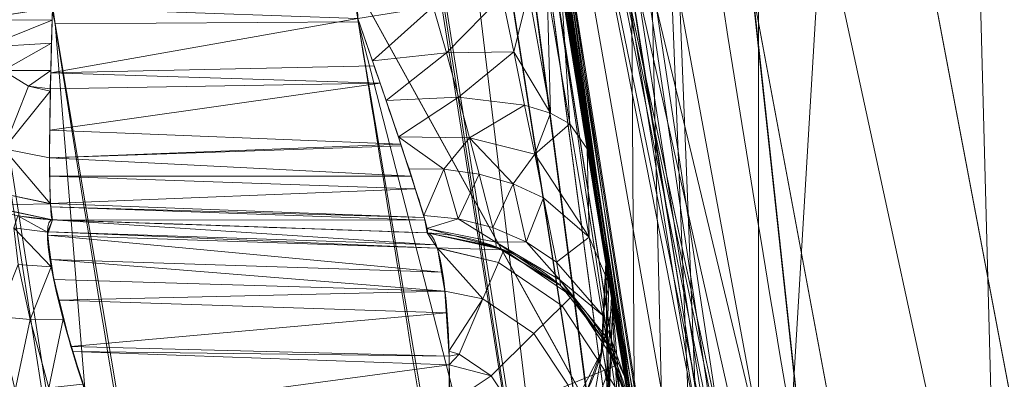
# Model space of a CAD drawing. Header units: millimetres. Extents: x -71 to 71, y -145 to 145.
# Tile 155 of 256: x -56.576 to -55.193, y -9.321 to -8.815. Entities that reach past the tile are written whole.
import ezdxf

# ---------------------------------------------------------------- set-up
doc = ezdxf.new("R2010")
doc.units = ezdxf.units.MM
doc.layers.add('1', color=7, linetype='CONTINUOUS')

msp = doc.modelspace()

# ---------------------------------------------------------------- linework, layer by layer
at = {"layer": '1', "color": 163, "linetype": 'Continuous', "lineweight": 13}
for p, q in [((-56.0092, -7.4309, 18.8119), (-52.2322, -35.9, 18.7789)), ((-56.53, -9.0967, -27.457), (-56.53, -9.0967, -31.8423)), ((-56.0038, -9.1151, -31.8606), (-56.0038, -9.1151, -27.5292)), ((-55.753, -9.1572, 5.3571), (-55.753, -9.1572, 10.2218))]:
    msp.add_line(p, q, dxfattribs=at)
at = {"layer": '1', "color": 163, "linetype": 'Continuous', "lineweight": 13, "extrusion": (-5.23961e-15, 1.15648e-14, -1)}
for centre, radius in [((0, 0, 144.0046), 61.0181), ((0, 0, 124.3698), 56.3953)]:
    msp.add_circle(centre, radius, dxfattribs=at)
at = {"layer": '1', "color": 163, "linetype": 'Continuous', "lineweight": 13}
msp.add_circle((0, 0, -145), 60.4434, dxfattribs=at)
at = {"layer": '1', "color": 163, "linetype": 'Continuous', "lineweight": 13, "extrusion": (-0.153792, 0.988103, 2.76951e-05)}
msp.add_arc((57.2, -31.8423, -0.0009), 0.3, 272.0238, 0, dxfattribs=at)
at = {"layer": '1', "color": 163, "linetype": 'Continuous', "lineweight": 13, "extrusion": (-0.998789, 0.034878, 0.03469)}
msp.add_arc((10.764, -33.772, 55.0396), 0.3, 270.3792, 0, dxfattribs=at)
at = {"layer": '1', "color": 163, "linetype": 'Continuous', "lineweight": 13, "extrusion": (0, 0, -1)}
for centre, start, end in [((56.5195, -8.7969, 31.8423), 272, 351.1533), ((56.5195, -8.7969, 27.457), 272, 351.1533), ((56.049, -9.2059, -5.3571), 170.6727, 268)]:
    msp.add_arc(centre, 0.3, start, end, dxfattribs=at)
at = {"layer": '1', "color": 163, "linetype": 'Continuous', "lineweight": 13}
for centre, start, end in [((-56.0143, -9.4149, -31.8606), 9.5411, 88), ((-56.0143, -9.4149, -27.5292), 9.5411, 88), ((-56.049, -9.2059, 10.2218), 272, 9.3273)]:
    msp.add_arc(centre, 0.3, start, end, dxfattribs=at)
at = {"layer": '1', "color": 163, "linetype": 'Continuous', "lineweight": 13, "extrusion": (-0.990117, 0.034576, 0.135915)}
msp.add_arc((11.364, -34.8376, 51.3935), 0.3, 28.8188, 180, dxfattribs=at)
at = {"layer": '1', "color": 163, "linetype": 'Continuous', "lineweight": 13}
for points, knots in [([(-56.0092, 7.4308, -40.1881), (-56.3877, 4.5783, -40.186), (-56.6408, 0.1337, -40.1852), (-56.2404, -6.0209, -40.1887), (-55.5435, -10.7162, -40.1937), (-54.419, -15.4548, -40.2011), (-52.8466, -20.1921, -40.2107), (-50.8093, -24.8841, -40.2227), (-48.2961, -29.4776, -40.237), (-45.2955, -33.9182, -40.2537), (-41.8019, -38.1419, -40.2727), (-37.8257, -42.0923, -40.294), (-33.3833, -45.7042, -40.3176), (-28.4909, -48.9101, -40.3436), (-21.4102, -52.5496, -40.3813), (-15.5377, -54.4811, -40.4131), (-11.4458, -55.3284, -40.4359)], [0, 0, 0, 0, 0.125, 0.1875, 0.25, 0.3125, 0.375, 0.4375, 0.5, 0.5625, 0.625, 0.6875, 0.75, 0.8125, 0.875, 1, 1, 1, 1]), ([(-55.7921, 7.3986, -43.1801), (-56.0246, 5.6455, -43.1785), (-56.3222, 2.1453, -43.1763), (-56.2775, -3.0831, -43.1759), (-55.7447, -8.3172, -43.1783), (-54.7209, -13.5077, -43.1836), (-53.4738, -17.706, -43.1903), (-52.2499, -20.9716, -43.197), (-51.2194, -23.3755, -43.2027), (-50.0721, -25.74, -43.209), (-48.3889, -28.8319, -43.2184), (-46.0147, -32.5492, -43.2317), (-42.7958, -36.6787, -43.2497), (-39.8059, -39.8551, -43.2666), (-37.2255, -42.2377, -43.2812), (-35.2025, -43.9372, -43.2927), (-33.1028, -45.5406, -43.3046), (-30.9384, -47.0388, -43.3168), (-28.72, -48.425, -43.3294), (-25.6796, -50.1348, -43.3467), (-22.5174, -51.6324, -43.3647), (-19.2318, -52.9145, -43.3834), (-15.8914, -54.0389, -43.4024), (-13.3418, -54.7035, -43.4169), (-11.6398, -55.0636, -43.4266)], [0, 0, 0, 0, 0.0625, 0.125, 0.1875, 0.25, 0.3125, 0.34375, 0.375, 0.40625, 0.4375, 0.5, 0.5625, 0.625, 0.65625, 0.6875, 0.71875, 0.75, 0.78125, 0.8125, 0.875, 0.90625, 0.9375, 1, 1, 1, 1]), ([(-56.5, 0, -15.8146), (-56.5, -0.9671, -15.8121), (-56.4504, -2.918, -15.8069), (-56.1409, -6.8926, -15.7966), (-55.3378, -11.96, -15.7838), (-53.6534, -18.0952, -15.7683), (-51.2166, -24.1589, -15.7529), (-48.0247, -30.0155, -15.7375), (-44.1076, -35.5264, -15.7221), (-39.5288, -40.5606, -15.7066), (-36.0978, -43.5233, -15.6964), (-34.3073, -44.8917, -15.6912)], [0, 0, 0, 0, 0.0625, 0.125, 0.25, 0.375, 0.5, 0.625, 0.75, 0.875, 1, 1, 1, 1]), ([(-54.1749, -21.2569, 31.5), (-54.6639, -17.5711, 31.4999), (-55.125, -14.0954, 30.1514), (-55.6314, -10.2783, 26.7225), (-55.7653, -9.269, 25.3942), (-55.9578, -7.8184, 22.2911), (-56.0092, -7.4309, 20.593), (-56.0092, -7.4308, 18.8119)], [0, 0, 0, 0, 0.5, 0.5, 0.75, 0.75, 1, 1, 1, 1]), ([(-56.0092, -7.4309, 18.8119), (-55.8478, -8.6476, 18.2755), (-55.5745, -10.4686, 17.471), (-55.148, -12.8883, 16.4033), (-54.7973, -14.6992, 15.6065), (-54.4155, -16.505, 14.8126), (-53.8646, -18.9044, 13.7558), (-53.0965, -21.8881, 12.4428), (-52.0459, -25.442, 10.8878), (-50.8624, -28.9656, 9.3596), (-49.5429, -32.4562, 7.8667), (-48.5682, -34.7571, 6.9), (-48.0558, -35.9, 6.425)], [0, 0, 0, 0, 0.125, 0.1875, 0.25, 0.3125, 0.375, 0.5, 0.625, 0.75, 0.875, 1, 1, 1, 1]), ([(-47.4684, -30.6431, -0.8061), (-48.0596, -29.7273, -0.0572), (-49.1784, -27.8781, 1.469), (-50.672, -25.0586, 3.8294), (-51.7679, -22.6769, 5.845), (-52.5582, -20.7531, 7.4796), (-53.1083, -19.3018, 8.7151), (-53.6158, -17.8436, 9.9608), (-54.2373, -15.8872, 11.6291), (-54.9109, -13.4226, 13.7287), (-55.5552, -10.4387, 16.2642), (-55.876, -8.4348, 17.9613), (-56.0092, -7.4309, 18.8119)], [0, 0, 0, 0, 0.125, 0.25, 0.375, 0.4375, 0.5, 0.5625, 0.625, 0.75, 0.875, 1, 1, 1, 1]), ([(-55.8918, -10.0565, -23.1843), (-55.9458, -9.7567, -23.1843), (-55.9974, -9.4563, -23.1843), (-56.1102, -8.7655, -23.1844), (-56.1699, -8.3746, -23.1844), (-56.2448, -7.8473, -23.1844), (-56.2636, -7.7113, -23.1844), (-56.2819, -7.5752, -23.1844)], [0, 0, 0, 0, 0.363886, 0.363886, 0.836027, 0.836027, 1, 1, 1, 1]), ([(-56.7049, -7.59, -23.1993), (-56.6688, -7.8596, -23.1993), (-56.6308, -8.1291, -23.1993), (-56.5345, -8.778, -23.1992), (-56.4743, -9.1572, -23.1992), (-56.3815, -9.7064, -23.1992), (-56.3518, -9.877, -23.1992), (-56.3214, -10.0474, -23.1992)], [0, 0, 0, 0, 0.328159, 0.328159, 0.791188, 0.791188, 1, 1, 1, 1]), ([(-56.53, -9.0967, -27.457), (-56.5485, -9.096, -27.3164), (-56.5307, -9.1971, -27.1945), (-56.4447, -9.4589, -27.1445), (-56.3826, -9.6012, -27.2166), (-56.342, -9.6664, -27.3395)], [0, 0, 0, 0, 0.5, 0.5, 1, 1, 1, 1]), ([(-56.0038, -9.1151, -27.5292), (-56.1447, -9.1101, -27.5099), (-56.2856, -9.1052, -27.4905), (-56.461, -9.0991, -27.4664), (-56.4955, -9.0979, -27.4617), (-56.53, -9.0967, -27.457)], [0, 0, 0, 0, 0.803394, 0.803394, 1, 1, 1, 1]), ([(-56.53, -9.0967, -31.8423), (-56.4392, -9.0999, -31.8454), (-56.3484, -9.103, -31.8486), (-56.173, -9.1092, -31.8547), (-56.0884, -9.1121, -31.8576), (-56.0038, -9.1151, -31.8606)], [0, 0, 0, 0, 0.517772, 0.517772, 1, 1, 1, 1]), ([(-55.612, -9.978, -0.825), (-55.6215, -9.9245, -0.825), (-55.6406, -9.8173, -0.8157), (-55.6768, -9.6104, -0.7557), (-55.7151, -9.3859, -0.5984), (-55.7467, -9.1958, -0.3273), (-55.7561, -9.138, 0.0002), (-55.7467, -9.1954, 0.3278), (-55.7151, -9.3859, 0.5987), (-55.6768, -9.6103, 0.7559), (-55.6406, -9.8173, 0.8157), (-55.6215, -9.9245, 0.825), (-55.612, -9.978, 0.825)], [0, 0, 0, 0, 0.0625, 0.125, 0.25, 0.375, 0.5, 0.625, 0.75, 0.875, 0.9375, 1, 1, 1, 1])]:
    msp.add_open_spline(points, degree=3, knots=knots, dxfattribs=at)
for points in [[(-55.993, -7.5363, -22.8846), (-55.8822, -8.3619, -22.8846), (-55.7532, -9.1851, -22.8845), (-55.606, -10.0051, -22.8844)], [(-55.8154, -8.7685, -32.4568), (-55.7651, -9.0891, -32.4568), (-55.7184, -9.3652, -32.1907), (-55.7184, -9.3652, -31.8606)], [(-56.0038, -9.1151, -31.8606), (-55.9981, -9.1153, -32.0258), (-56.0451, -8.9757, -32.1581), (-56.1013, -8.8135, -32.157)], [(-55.6517, -9.7538, 10.825), (-55.7082, -9.4318, 10.825), (-55.753, -9.1572, 10.5524), (-55.753, -9.1572, 10.2218)], [(-55.753, -9.1572, 5.3571), (-55.753, -9.1572, 5.0268), (-55.7082, -9.4314, 4.754), (-55.6517, -9.7538, 4.7539)]]:
    msp.add_open_spline(points, degree=3, dxfattribs=at)
for points in [[(24.5845, 55.2178, -145), (-35.5277, -48.8997, -145), (-52.3455, -30.2217, -145), (-60.1123, -6.3181, -145)], [(-55.5385, -9.7929, -124.3698), (-55.5385, 9.7929, -124.3698), (-62.4157, 2.6859, -124.4759)], [(-52.6508, 4.0276, -59.4465), (-51.3852, -12.1617, -59.4503), (-56.0991, -4.5154, -43.1768)], [(-62.4157, 2.6859, -124.4759), (-63.0153, -11.3325, -124.5197), (-55.5385, -9.7929, -124.3698)], [(-56.2418, -5.3657, -22.8847), (-55.1835, -12.1254, -15.7834), (-56.4975, 0, -15.8146)], [(-51.4822, -16.7276, -123.8834), (-54.1315, 0, -123.8834), (-56.3953, 0, -124.3698), (-53.6351, -17.4271, -124.3698)], [(-55.2975, -6.1213, 35.3568), (-54.7629, -9.3428, 37.3852), (-52.0495, -1.4839, 44.4635)], [(-55.2975, -6.1213, 35.3568), (-55.9271, -1.7637, 30.5795), (-55.5727, -10.721, 27.0536)], [(-55.8995, -8.2575, 23.1226), (-55.5727, -10.721, 27.0536), (-55.9271, -1.7637, 30.5795)], [(-56.2981, -4.7369, -40.1881), (-56.0991, -4.5154, -43.1768), (-54.3759, -13.6174, -43.1856)], [(-51.3852, -12.1617, -59.4503), (-54.5092, -12.9133, -43.1849), (-56.0991, -4.5154, -43.1768)], [(-54.3759, -13.6174, -43.1856), (-54.6328, -13.686, -40.1994), (-56.2981, -4.7369, -40.1881)], [(-56.2981, -4.7369, -40.1881), (-55.778, -9.0034, -32.4073), (-55.8138, -8.7683, -32.4568)], [(-55.778, -9.0034, -32.4073), (-56.2981, -4.7369, -40.1881), (-55.2112, -11.9987, -32.3257)], [(-56.2981, -4.7369, -40.1881), (-54.7296, -13.1656, -40.1988), (-55.1627, -12.2197, -32.4373)], [(-55.1627, -12.2197, -32.4373), (-55.2112, -11.9987, -32.3257), (-56.2981, -4.7369, -40.1881)], [(-56.2418, -5.3657, -22.8847), (-56.2239, -5.5789, -22.9251), (-55.1835, -12.1254, -15.7834)], [(-55.1835, -12.1254, -15.7834), (-56.2239, -5.5789, -22.9251), (-56.203, -5.7855, -23.0605)], [(-56.0257, -7.305, -22.9333), (-54.8402, -13.1727, -15.7807), (-56.203, -5.7855, -23.0605)], [(-56.203, -5.7855, -23.0605), (-54.8402, -13.1727, -15.7807), (-55.1835, -12.1254, -15.7834)], [(-55.5727, -10.721, 27.0536), (-55.0763, -14.4623, 29.6637), (-55.2975, -6.1213, 35.3568)], [(-54.7629, -9.3428, 37.3852), (-55.2975, -6.1213, 35.3568), (-55.0763, -14.4623, 29.6637)], [(-56.0448, -7.1522, 0.0145), (-55.7272, -7.1177, -15.7963), (-55.7128, -9.3987, -0.584)], [(-55.7272, -7.1177, -15.7963), (-55.6674, -9.6637, -0.7648), (-55.7128, -9.3987, -0.584)], [(-55.612, -9.978, -0.825), (-55.7272, -7.1177, -15.7963), (-55.1835, -12.1254, -15.7834)], [(-55.612, -9.978, -0.825), (-55.6674, -9.6637, -0.7648), (-55.7272, -7.1177, -15.7963)], [(-55.753, -9.1572, 10.2218), (-56.032, -7.1511, 18.812), (-56.0449, -7.1522, 5.5657)], [(-56.0449, -7.1522, 5.5657), (-56.036, -7.226, 5.5161), (-55.753, -9.1572, 10.2218)], [(-55.7128, -9.3987, -0.584), (-55.7429, -9.2181, -0.3177), (-56.0448, -7.1522, 0.0145)], [(-56.0355, -7.2299, 0.0668), (-56.0448, -7.1522, 0.0145), (-55.7429, -9.2181, -0.3177)], [(-56.0092, -7.4309, 18.8119), (-56.032, -7.1511, 18.812), (-55.6919, -9.5218, 10.776)], [(-56.032, -7.1511, 18.812), (-55.7235, -9.3348, 10.6474), (-55.6919, -9.5218, 10.776)], [(-56.032, -7.1511, 18.812), (-55.7464, -9.1974, 10.4365), (-55.7235, -9.3348, 10.6474)], [(-55.753, -9.1572, 10.2218), (-55.7464, -9.1974, 10.4365), (-56.032, -7.1511, 18.812)], [(-55.753, -9.1572, 5.3571), (-56.036, -7.226, 5.5161), (-55.9476, -7.8814, 4.5314)], [(-55.753, -9.1572, 5.3571), (-55.753, -9.1572, 10.2218), (-56.036, -7.226, 5.5161)], [(-56.0355, -7.2299, 0.0668), (-55.753, -9.1573, -0.0007), (-55.7431, -9.2169, 0.3161)], [(-56.0355, -7.2299, 0.0668), (-55.7429, -9.2181, -0.3177), (-55.753, -9.1573, -0.0007)], [(-55.7431, -9.2169, 0.3161), (-55.9474, -7.8831, 1.05), (-56.0355, -7.2299, 0.0668)], [(-56.0257, -7.305, -22.9333), (-55.993, -7.5363, -22.8846), (-54.8402, -13.1727, -15.7807)], [(-56.0092, -7.4309, 18.8119), (-52.851, -20.6262, 10.5639), (-52.8964, -21.2985, 11.4974)], [(-52.851, -20.6262, 10.5639), (-56.0092, -7.4309, 18.8119), (-54.2402, -15.8192, 11.6864)], [(-52.8964, -21.2985, 11.4974), (-52.9116, -21.9652, 12.4146), (-56.0092, -7.4309, 18.8119)], [(-55.9071, -8.2006, 23.0318), (-56.0092, -7.4309, 18.8119), (-52.2322, -35.9, 18.7789)], [(-52.2322, -35.9, 18.7789), (-56.0092, -7.4309, 18.8119), (-52.8403, -22.2999, 12.2673)], [(-54.2402, -15.8192, 11.6864), (-56.0092, -7.4309, 18.8119), (-54.6403, -14.3766, 10.8255)], [(-56.0092, -7.4309, 18.8119), (-55.6517, -9.7538, 10.825), (-55.1944, -12.0758, 10.8252)], [(-55.1944, -12.0758, 10.8252), (-54.6403, -14.3766, 10.8255), (-56.0092, -7.4309, 18.8119)], [(-55.6919, -9.5218, 10.776), (-55.6517, -9.7538, 10.825), (-56.0092, -7.4309, 18.8119)], [(-55.6279, -10.009, -22.9932), (-55.6071, -10.0053, -22.8844), (-55.9951, -7.5366, -22.8846), (-56.016, -7.5394, -22.9934)], [(-54.8402, -13.1727, -15.7807), (-55.993, -7.5363, -22.8846), (-55.606, -10.0051, -22.8844)], [(-55.7821, -10.0368, -23.1585), (-56.0797, -7.548, -23.0938), (-56.1714, -7.5603, -23.1586)], [(-56.0785, -7.5478, -23.093), (-56.0797, -7.548, -23.0938), (-55.691, -10.0204, -23.0936)], [(-55.7821, -10.0368, -23.1585), (-55.691, -10.0204, -23.0936), (-56.0797, -7.548, -23.0938)], [(-56.0167, -7.5395, -22.997), (-56.0785, -7.5478, -23.093), (-55.691, -10.0204, -23.0936)], [(-55.6899, -10.0202, -23.0928), (-56.016, -7.5394, -22.9934), (-56.0167, -7.5395, -22.997)], [(-56.0167, -7.5395, -22.997), (-55.691, -10.0204, -23.0936), (-55.6899, -10.0202, -23.0928)], [(-56.016, -7.5394, -22.9934), (-55.6899, -10.0202, -23.0928), (-55.6285, -10.0091, -22.9968)], [(-55.6285, -10.0091, -22.9968), (-55.6279, -10.009, -22.9932), (-56.016, -7.5394, -22.9934)], [(-56.1776, -7.5611, -23.1601), (-56.2819, -7.5752, -23.1844), (-56.1006, -8.818, -23.1843)], [(-56.1714, -7.5603, -23.1586), (-56.1776, -7.5611, -23.1601), (-55.7882, -10.0379, -23.1599)], [(-55.7882, -10.0379, -23.1599), (-56.1776, -7.5611, -23.1601), (-56.1006, -8.818, -23.1843)], [(-56.1714, -7.5603, -23.1586), (-55.7882, -10.0379, -23.1599), (-55.7821, -10.0368, -23.1585)], [(-56.1006, -8.818, -23.1843), (-56.2819, -7.5752, -23.1844), (-56.7049, -7.59, -23.1993), (-56.5265, -8.8208, -23.1992)], [(-56.5265, -8.8208, -23.1992), (-56.7049, -7.59, -23.1993), (-56.8092, -7.6039, -23.2236)], [(-56.8154, -7.6048, -23.225), (-56.9072, -7.617, -23.2899), (-56.5223, -10.0833, -23.2899), (-56.4312, -10.067, -23.225)], [(-56.4312, -10.067, -23.225), (-56.4251, -10.0659, -23.2236), (-56.8092, -7.6039, -23.2236), (-56.8154, -7.6048, -23.225)], [(-56.5265, -8.8208, -23.1992), (-56.8092, -7.6039, -23.2236), (-56.4251, -10.0659, -23.2236)], [(-56.5848, -10.0944, -23.3867), (-56.5235, -10.0835, -23.2907), (-56.9083, -7.6172, -23.2907), (-56.9701, -7.6255, -23.3867)], [(-56.5235, -10.0835, -23.2907), (-56.5223, -10.0833, -23.2899), (-56.9072, -7.617, -23.2899), (-56.9083, -7.6172, -23.2907)], [(-55.9476, -7.8814, 4.5314), (-55.745, -9.2056, 5.1224), (-55.753, -9.1572, 5.3571)], [(-55.7235, -9.3346, 4.9317), (-55.9476, -7.8814, 4.5314), (-55.6676, -9.6629, 0.7646)], [(-55.7235, -9.3346, 4.9317), (-55.745, -9.2056, 5.1224), (-55.9476, -7.8814, 4.5314)], [(-55.6676, -9.6629, 0.7646), (-55.9476, -7.8814, 4.5314), (-55.9146, -8.1124, 3.3684)], [(-55.713, -9.3976, 0.5833), (-55.9146, -8.1124, 2.2105), (-55.9474, -7.8831, 1.05)], [(-55.9474, -7.8831, 1.05), (-55.7431, -9.2169, 0.3161), (-55.713, -9.3976, 0.5833)], [(-55.6676, -9.6629, 0.7646), (-55.9146, -8.1124, 3.3684), (-55.9146, -8.1124, 2.2105)], [(-55.9146, -8.1124, 2.2105), (-55.713, -9.3976, 0.5833), (-55.6676, -9.6629, 0.7646)], [(-55.5727, -10.721, 27.0536), (-55.9071, -8.2006, 23.0318), (-52.2322, -35.9, 18.7789)], [(-55.504, -25.3478, -144.0046), (-56.0656, -25.6043, -143.2514), (-61.0081, -8.7716, -143.2514), (-60.397, -8.6838, -144.0046)], [(-55.8035, -8.9618, -32.3133), (-55.8354, -8.7717, -32.3485), (-55.8154, -8.7685, -32.4568)], [(-55.8154, -8.7685, -32.4568), (-55.779, -8.997, -32.4101), (-55.8035, -8.9618, -32.3133)], [(-56.9481, -26.0073, -142.6799), (-61.9684, -8.9097, -142.6799), (-61.0081, -8.7716, -143.2514), (-56.0656, -25.6043, -143.2514)], [(-55.9769, -8.862, -32.1775), (-55.9952, -8.7968, -32.181), (-55.8986, -8.7816, -32.2484)], [(-55.8986, -8.7816, -32.2484), (-55.8823, -8.8602, -32.244), (-55.9769, -8.862, -32.1775)], [(-55.8823, -8.8602, -32.244), (-55.8986, -8.7816, -32.2484), (-55.8617, -8.7758, -32.2958)], [(-55.8823, -8.8602, -32.244), (-55.8617, -8.7758, -32.2958), (-55.8305, -8.9469, -32.2662)], [(-55.8305, -8.9469, -32.2662), (-55.8617, -8.7758, -32.2958), (-55.8354, -8.7717, -32.3485)], [(-55.8354, -8.7717, -32.3485), (-55.8035, -8.9618, -32.3133), (-55.8305, -8.9469, -32.2662)], [(-56.6382, -8.8153, -32.1168), (-56.53, -8.7985, -32.1421), (-56.5305, -8.8159, -32.1385)], [(-56.5325, -8.89, -32.1234), (-56.53, -8.7985, -32.1421), (-56.1013, -8.8135, -32.157)], [(-56.0808, -8.873, -32.1513), (-56.1013, -8.8135, -32.157), (-55.9952, -8.7968, -32.181)], [(-55.9952, -8.7968, -32.181), (-55.9769, -8.862, -32.1775), (-56.0808, -8.873, -32.1513)], [(-56.5305, -8.8159, -32.1385), (-56.6253, -8.854, -32.1171), (-56.6382, -8.8153, -32.1168)], [(-56.6253, -8.854, -32.1171), (-56.5305, -8.8159, -32.1385), (-56.5314, -8.8481, -32.1319)], [(-56.1013, -8.8135, -32.157), (-56.0784, -8.8799, -32.1499), (-56.5325, -8.89, -32.1234)], [(-56.5265, -8.8208, -23.1992), (-56.3214, -10.0474, -23.1992), (-55.8918, -10.0565, -23.1843), (-56.1006, -8.818, -23.1843)], [(-56.4251, -10.0659, -23.2236), (-56.3214, -10.0474, -23.1992), (-56.5265, -8.8208, -23.1992)], [(-56.1006, -8.818, -23.1843), (-55.8918, -10.0565, -23.1843), (-55.7882, -10.0379, -23.1599)], [(-56.5314, -8.8481, -32.1319), (-56.5993, -8.8868, -32.1171), (-56.6253, -8.854, -32.1171)], [(-56.5993, -8.8868, -32.1171), (-56.5314, -8.8481, -32.1319), (-56.5324, -8.8865, -32.1241)], [(-56.0616, -8.9291, -32.1344), (-56.0808, -8.873, -32.1513), (-55.9769, -8.862, -32.1775)], [(-55.9769, -8.862, -32.1775), (-55.9598, -8.9242, -32.1608), (-56.0616, -8.9291, -32.1344)], [(-55.9598, -8.9242, -32.1608), (-55.9769, -8.862, -32.1775), (-55.8823, -8.8602, -32.244)], [(-55.8823, -8.8602, -32.244), (-55.8669, -8.9353, -32.2236), (-55.9598, -8.9242, -32.1608)], [(-55.8305, -8.9469, -32.2662), (-55.8669, -8.9353, -32.2236), (-55.8823, -8.8602, -32.244)], [(-56.5985, -8.9967, -32.0516), (-56.6622, -8.9576, -32.0516), (-56.5993, -8.8868, -32.1171), (-56.5637, -8.9087, -32.1171)], [(-56.5324, -8.8865, -32.1241), (-56.5637, -8.9087, -32.1171), (-56.5993, -8.8868, -32.1171)], [(-56.5637, -8.9087, -32.1171), (-56.5324, -8.8865, -32.1241), (-56.5332, -8.9126, -32.1187)], [(-56.5332, -8.9126, -32.1187), (-56.5325, -8.89, -32.1234), (-56.07, -8.9047, -32.1386)], [(-56.0784, -8.8799, -32.1499), (-56.07, -8.9047, -32.1386), (-56.5325, -8.89, -32.1234)], [(-56.5338, -8.9707, -32.0796), (-56.5332, -8.9126, -32.1187), (-56.07, -8.9047, -32.1386)], [(-56.07, -8.9047, -32.1386), (-56.041, -8.9901, -32.0998), (-56.5338, -8.9707, -32.0796)], [(-56.5985, -8.9967, -32.0516), (-56.5637, -8.9087, -32.1171), (-56.5332, -8.9159, -32.1165)], [(-56.5332, -8.9159, -32.1165), (-56.5343, -9.0093, -32.0536), (-56.5985, -8.9967, -32.0516)], [(-56.5332, -8.9126, -32.1187), (-56.5332, -8.9159, -32.1165), (-56.5637, -8.9087, -32.1171)], [(-56.0443, -8.9802, -32.1072), (-56.0616, -8.9291, -32.1344), (-55.9598, -8.9242, -32.1608)], [(-55.9598, -8.9242, -32.1608), (-55.9442, -8.9816, -32.1324), (-56.0443, -8.9802, -32.1072)], [(-55.9442, -8.9816, -32.1324), (-55.9598, -8.9242, -32.1608), (-55.8669, -8.9353, -32.2236)], [(-55.8669, -8.9353, -32.2236), (-55.8527, -9.0046, -32.1891), (-55.9442, -8.9816, -32.1324)], [(-55.8527, -9.0046, -32.1891), (-55.8669, -8.9353, -32.2236), (-55.8305, -8.9469, -32.2662)], [(-55.8305, -8.9469, -32.2662), (-55.8035, -8.9618, -32.3133), (-55.8527, -9.0046, -32.1891)], [(-55.8527, -9.0046, -32.1891), (-55.8035, -8.9618, -32.3133), (-55.7763, -9.1213, -32.2097)], [(-55.7763, -9.1213, -32.2097), (-55.8035, -8.9618, -32.3133), (-55.779, -8.997, -32.4101)], [(-56.5343, -9.0093, -32.0536), (-56.5338, -8.9707, -32.0796), (-56.041, -8.9901, -32.0998)], [(-56.041, -8.9901, -32.0998), (-56.0402, -8.9925, -32.0987), (-56.5343, -9.0093, -32.0536)], [(-56.0443, -8.9802, -32.1072), (-55.9442, -8.9816, -32.1324), (-55.9803, -9.0257, -32.0792)], [(-55.9803, -9.0257, -32.0792), (-56.0294, -9.0252, -32.0712), (-56.0443, -8.9802, -32.1072)], [(-55.9442, -8.9816, -32.1324), (-55.9307, -9.0325, -32.0938), (-55.9803, -9.0257, -32.0792)], [(-55.9442, -8.9816, -32.1324), (-55.8527, -9.0046, -32.1891), (-55.8832, -9.0459, -32.115)], [(-55.8832, -9.0459, -32.115), (-55.9307, -9.0325, -32.0938), (-55.9442, -8.9816, -32.1324)], [(-56.5332, -9.0739, -31.9566), (-56.6216, -9.0553, -31.9553), (-56.5985, -8.9967, -32.0516)], [(-56.5985, -8.9967, -32.0516), (-56.5343, -9.0093, -32.0536), (-56.5332, -9.0739, -31.9566)], [(-56.0402, -8.9925, -32.0987), (-56.0261, -9.0352, -32.061), (-56.5343, -9.0093, -32.0536)], [(-55.779, -8.997, -32.4101), (-55.7481, -9.187, -32.2825), (-55.7763, -9.1213, -32.2097)], [(-55.2112, -11.9987, -32.3257), (-55.7481, -9.187, -32.2825), (-55.778, -9.0034, -32.4073)], [(-56.5338, -9.0351, -32.0148), (-56.5343, -9.0093, -32.0536), (-56.0261, -9.0352, -32.061)], [(-55.8527, -9.0046, -32.1891), (-55.8402, -9.0659, -32.1423), (-55.8832, -9.0459, -32.115)], [(-55.7763, -9.1213, -32.2097), (-55.8402, -9.0659, -32.1423), (-55.8527, -9.0046, -32.1891)], [(-56.0087, -9.0908, -31.9768), (-56.0294, -9.0252, -32.0712), (-55.9803, -9.0257, -32.0792)], [(-55.9803, -9.0257, -32.0792), (-55.9605, -9.0952, -31.982), (-56.0087, -9.0908, -31.9768)], [(-55.9605, -9.0952, -31.982), (-55.9803, -9.0257, -32.0792), (-55.9307, -9.0325, -32.0938)], [(-56.0261, -9.0352, -32.061), (-56.0205, -9.0532, -32.0329), (-56.5338, -9.0351, -32.0148)], [(-56.5332, -9.0739, -31.9566), (-56.5338, -9.0351, -32.0148), (-56.0205, -9.0532, -32.0329)], [(-55.9307, -9.0325, -32.0938), (-55.9118, -9.1074, -31.9905), (-55.9605, -9.0952, -31.982)], [(-55.9118, -9.1074, -31.9905), (-55.9307, -9.0325, -32.0938), (-55.8832, -9.0459, -32.115)], [(-56.6298, -9.0759, -31.8423), (-56.6216, -9.0553, -31.9553), (-56.5331, -9.0742, -31.9552)], [(-56.5332, -9.0739, -31.9566), (-56.5331, -9.0742, -31.9552), (-56.6216, -9.0553, -31.9553)], [(-56.0205, -9.0532, -32.0329), (-56.0079, -9.0936, -31.9701), (-56.5332, -9.0739, -31.9566)], [(-55.8832, -9.0459, -32.115), (-55.8649, -9.1279, -32.0025), (-55.9118, -9.1074, -31.9905)], [(-55.8649, -9.1279, -32.0025), (-55.8832, -9.0459, -32.115), (-55.8402, -9.0659, -32.1423)], [(-55.8402, -9.0659, -32.1423), (-55.8223, -9.1562, -32.0176), (-55.8649, -9.1279, -32.0025)], [(-55.8223, -9.1562, -32.0176), (-55.8402, -9.0659, -32.1423), (-55.7763, -9.1213, -32.2097)], [(-56.6309, -9.0754, -27.457), (-56.6309, -9.0754, -31.8423), (-56.53, -9.0967, -31.8423), (-56.53, -9.0967, -27.457)], [(-56.5331, -9.0742, -31.9552), (-56.53, -9.0967, -31.8423), (-56.6298, -9.0759, -31.8423)], [(-56.5325, -9.0784, -31.9338), (-56.5332, -9.0739, -31.9566), (-56.0079, -9.0936, -31.9701)], [(-56.0079, -9.0936, -31.9701), (-56.0073, -9.0971, -31.9522), (-56.5325, -9.0784, -31.9338)], [(-56.53, -9.0967, -31.8423), (-56.5325, -9.0784, -31.9338), (-56.0073, -9.0971, -31.9522)], [(-56.5373, -9.1141, -27.3563), (-56.5845, -9.1082, -27.3515), (-56.5787, -9.091, -27.457)], [(-56.5787, -9.091, -27.457), (-56.53, -9.0967, -27.457), (-56.5373, -9.1141, -27.3563)], [(-55.9927, -9.1319, -27.444), (-56.5356, -9.1136, -27.3699), (-56.53, -9.0967, -27.457)], [(-56.0073, -9.0971, -31.9522), (-56.0038, -9.1151, -31.8606), (-56.53, -9.0967, -31.8423)], [(-56.53, -9.0967, -27.457), (-56.0038, -9.1151, -27.5292), (-55.9927, -9.1319, -27.444)], [(-56.0038, -9.1151, -27.5292), (-56.53, -9.0967, -27.457), (-56.53, -9.0967, -31.8423), (-56.0038, -9.1151, -31.8606)], [(-56.0041, -9.1088, -31.9208), (-56.0087, -9.0908, -31.9768), (-55.9605, -9.0952, -31.982)], [(-55.9605, -9.0952, -31.982), (-55.9072, -9.128, -31.9284), (-56.0041, -9.1088, -31.9208)], [(-55.9605, -9.0952, -31.982), (-55.9118, -9.1074, -31.9905), (-55.9072, -9.128, -31.9284)], [(-56.5845, -9.1082, -27.3515), (-56.5373, -9.1141, -27.3563), (-56.5319, -9.163, -27.2699)], [(-56.5319, -9.163, -27.2699), (-56.5784, -9.1594, -27.2609), (-56.5845, -9.1082, -27.3515)], [(-55.9895, -9.1366, -27.4198), (-56.5373, -9.1185, -27.345), (-56.5356, -9.1136, -27.3699)], [(-56.5356, -9.1136, -27.3699), (-55.9927, -9.1319, -27.444), (-55.9895, -9.1366, -27.4198)], [(-55.9067, -9.1349, -31.8606), (-56.0038, -9.1151, -31.8606), (-56.0041, -9.1088, -31.9208)], [(-56.0041, -9.1088, -31.9208), (-55.9072, -9.128, -31.9284), (-55.9067, -9.1349, -31.8606)], [(-55.9072, -9.128, -31.9284), (-55.9118, -9.1074, -31.9905), (-55.8649, -9.1279, -32.0025)], [(-55.9836, -9.1703, -27.3675), (-56.5325, -9.1525, -27.2931), (-56.5373, -9.1185, -27.345)], [(-56.5373, -9.1185, -27.345), (-55.9895, -9.1366, -27.4198), (-55.9836, -9.1703, -27.3675)], [(-56.0038, -9.1151, -27.5292), (-56.0038, -9.1151, -31.8606), (-55.9038, -9.136, -31.8606), (-55.9038, -9.136, -27.5292)], [(-55.99, -9.1359, -27.4234), (-56.0038, -9.1151, -27.5292), (-55.8962, -9.1391, -27.5292)], [(-55.8649, -9.1279, -32.0025), (-55.8177, -9.181, -31.9425), (-55.9072, -9.128, -31.9284)], [(-55.8166, -9.1893, -31.8606), (-55.9067, -9.1349, -31.8606), (-55.9072, -9.128, -31.9284)], [(-55.9072, -9.128, -31.9284), (-55.8177, -9.181, -31.9425), (-55.8166, -9.1893, -31.8606)], [(-55.8649, -9.1279, -32.0025), (-55.8223, -9.1562, -32.0176), (-55.8177, -9.181, -31.9425)], [(-55.7763, -9.1213, -32.2097), (-55.7576, -9.231, -32.0541), (-55.8223, -9.1562, -32.0176)], [(-55.7576, -9.231, -32.0541), (-55.7763, -9.1213, -32.2097), (-55.7481, -9.187, -32.2825)], [(-55.8962, -9.1391, -27.5292), (-55.9038, -9.1568, -27.4233), (-55.99, -9.1359, -27.4234)], [(-55.9895, -9.1366, -27.4198), (-55.99, -9.1359, -27.4234), (-55.9038, -9.1568, -27.4233)], [(-55.9895, -9.1366, -27.4198), (-55.9038, -9.1568, -27.4233), (-55.9256, -9.2078, -27.331)], [(-55.9256, -9.2078, -27.331), (-55.9788, -9.1973, -27.3258), (-55.9895, -9.1366, -27.4198)], [(-55.9038, -9.136, -27.5292), (-55.9038, -9.136, -31.8606), (-55.8166, -9.1893, -31.8606), (-55.8166, -9.1893, -27.5292)], [(-55.8962, -9.1391, -27.5292), (-55.8007, -9.2043, -27.5292), (-55.8144, -9.2178, -27.4233), (-55.9038, -9.1568, -27.4233)], [(-55.9788, -9.1973, -27.3258), (-56.5284, -9.1808, -27.2499), (-56.5325, -9.1525, -27.2931)], [(-56.5325, -9.1525, -27.2931), (-55.9836, -9.1703, -27.3675), (-55.9788, -9.1973, -27.3258)], [(-56.5784, -9.1594, -27.2609), (-56.5616, -9.2369, -27.1933), (-56.6079, -9.2328, -27.1744)], [(-56.5616, -9.2369, -27.1933), (-56.5784, -9.1594, -27.2609), (-56.5319, -9.163, -27.2699)], [(-56.5319, -9.163, -27.2699), (-56.5151, -9.2365, -27.2052), (-56.5616, -9.2369, -27.1933)], [(-55.9038, -9.1568, -27.4233), (-55.8144, -9.2178, -27.4233), (-55.8539, -9.2567, -27.331), (-55.9256, -9.2078, -27.331)], [(-55.8177, -9.181, -31.9425), (-55.8223, -9.1562, -32.0176), (-55.7576, -9.231, -32.0541)], [(-55.7592, -9.2835, 5.3571), (-55.7592, -9.2835, 10.2218), (-55.753, -9.1572, 10.2218), (-55.753, -9.1572, 5.3571)], [(-55.753, -9.1572, 10.2218), (-55.7577, -9.2777, 10.2218), (-55.751, -9.3149, 10.41)], [(-55.751, -9.3148, 5.169), (-55.7577, -9.2777, 5.3571), (-55.753, -9.1572, 5.3571)], [(-55.7577, -9.2777, 0.0059), (-55.7527, -9.1587, 0.0066), (-55.753, -9.1573, -0.0007)], [(-55.7485, -9.3317, -0.264), (-55.7577, -9.2777, 0.0059), (-55.753, -9.1573, -0.0007)], [(-55.7431, -9.2169, 0.3161), (-55.7527, -9.1587, 0.0066), (-55.7577, -9.2777, 0.0059)], [(-55.751, -9.3149, 10.41), (-55.7451, -9.2052, 10.4555), (-55.753, -9.1572, 10.2218)], [(-55.753, -9.1572, 5.3571), (-55.7451, -9.2051, 5.1235), (-55.751, -9.3148, 5.169)], [(-55.753, -9.1573, -0.0007), (-55.7429, -9.2181, -0.3177), (-55.7485, -9.3317, -0.264)], [(-56.521, -9.2097, -27.2301), (-56.5284, -9.1808, -27.2499), (-55.9788, -9.1973, -27.3258)], [(-55.7508, -9.2714, -31.8606), (-55.8166, -9.1893, -31.8606), (-55.8177, -9.181, -31.9425)], [(-55.7576, -9.231, -32.0541), (-55.7525, -9.2611, -31.9612), (-55.8177, -9.181, -31.9425)], [(-55.8177, -9.181, -31.9425), (-55.7525, -9.2611, -31.9612), (-55.7508, -9.2714, -31.8606)], [(-55.9788, -9.1973, -27.3258), (-55.9768, -9.2276, -27.304), (-56.521, -9.2097, -27.2301)], [(-55.9734, -9.2814, -27.2654), (-55.9788, -9.1973, -27.3258), (-55.9256, -9.2078, -27.331)], [(-55.8166, -9.1893, -27.5292), (-55.8166, -9.1893, -31.8606), (-55.7523, -9.2687, -31.8606), (-55.7523, -9.2687, -27.5292)], [(-55.7481, -9.187, -32.2825), (-55.7265, -9.317, -32.093), (-55.7576, -9.231, -32.0541)], [(-55.2112, -11.9987, -32.3257), (-55.7251, -9.3252, -32.0731), (-55.7481, -9.187, -32.2825)], [(-56.5043, -9.2749, -27.1855), (-56.521, -9.2097, -27.2301), (-55.9768, -9.2276, -27.304)], [(-55.9256, -9.2078, -27.331), (-55.9589, -9.2855, -27.2643), (-55.9734, -9.2814, -27.2654)], [(-55.9256, -9.2078, -27.331), (-55.8539, -9.2567, -27.331), (-55.914, -9.316, -27.2643), (-55.9589, -9.2855, -27.2643)], [(-55.8007, -9.2043, -27.5292), (-55.7369, -9.3007, -27.5292), (-55.7547, -9.3081, -27.4233), (-55.8144, -9.2178, -27.4233)], [(-55.7327, -9.4176, 5.012), (-55.751, -9.3148, 5.169), (-55.7451, -9.2051, 5.1235)], [(-55.7451, -9.2052, 10.4555), (-55.751, -9.3149, 10.41), (-55.7327, -9.4177, 10.567)], [(-55.7451, -9.2051, 5.1235), (-55.7235, -9.3346, 4.9317), (-55.7327, -9.4176, 5.012)], [(-55.7327, -9.4177, 10.567), (-55.7235, -9.3348, 10.6474), (-55.7451, -9.2052, 10.4555)], [(-55.8144, -9.2178, -27.4233), (-55.7547, -9.3081, -27.4233), (-55.806, -9.3292, -27.331), (-55.8539, -9.2567, -27.331)], [(-55.7577, -9.2777, 0.0059), (-55.7476, -9.3363, 0.2749), (-55.7431, -9.2169, 0.3161)], [(-55.722, -9.483, -0.4943), (-55.7485, -9.3317, -0.264), (-55.7429, -9.2181, -0.3177)], [(-55.713, -9.3976, 0.5833), (-55.7431, -9.2169, 0.3161), (-55.7476, -9.3363, 0.2749)], [(-55.7429, -9.2181, -0.3177), (-55.7136, -9.3938, -0.5768), (-55.722, -9.483, -0.4943)], [(-56.5825, -9.3363, -27.1361), (-56.6079, -9.2328, -27.1744), (-56.5616, -9.2369, -27.1933)], [(-56.5616, -9.2369, -27.1933), (-56.5353, -9.3331, -27.1571), (-56.5825, -9.3363, -27.1361)], [(-56.5353, -9.3331, -27.1571), (-56.5616, -9.2369, -27.1933), (-56.5151, -9.2365, -27.2052)], [(-56.5151, -9.2365, -27.2052), (-56.4877, -9.328, -27.1695), (-56.5353, -9.3331, -27.1571)], [(-55.9768, -9.2276, -27.304), (-55.973, -9.2885, -27.2603), (-56.5043, -9.2749, -27.1855)], [(-55.7525, -9.2611, -31.9612), (-55.7576, -9.231, -32.0541), (-55.7265, -9.317, -32.093)], [(-55.8539, -9.2567, -27.331), (-55.806, -9.3292, -27.331), (-55.8841, -9.3613, -27.2643), (-55.914, -9.316, -27.2643)], [(-55.7184, -9.3652, -31.8606), (-55.7508, -9.2714, -31.8606), (-55.7525, -9.2611, -31.9612)], [(-55.7525, -9.2611, -31.9612), (-55.7265, -9.317, -32.093), (-55.7184, -9.3652, -31.8606)], [(-56.5019, -9.2821, -27.1841), (-56.5043, -9.2749, -27.1855), (-55.973, -9.2885, -27.2603)], [(-55.7577, -9.2777, 10.2218), (-55.7804, -9.3394, 10.2218), (-55.7736, -9.3713, 10.3879)], [(-55.7736, -9.3713, 5.1911), (-55.7804, -9.3394, 5.3571), (-55.7577, -9.2777, 5.3571)], [(-55.7476, -9.3363, 0.2749), (-55.7577, -9.2777, 0.0059), (-55.7804, -9.3394, 0.0054)], [(-55.7804, -9.3394, 0.0054), (-55.7577, -9.2777, 0.0059), (-55.7485, -9.3317, -0.264)], [(-55.7736, -9.3713, 10.3879), (-55.751, -9.3149, 10.41), (-55.7577, -9.2777, 10.2218)], [(-55.7577, -9.2777, 5.3571), (-55.751, -9.3148, 5.169), (-55.7736, -9.3713, 5.1911)], [(-55.7523, -9.2687, -27.5292), (-55.7523, -9.2687, -31.8606), (-55.7184, -9.3652, -31.8606), (-55.7184, -9.3652, -27.5292)], [(-55.973, -9.2885, -27.2603), (-55.973, -9.3005, -27.2572), (-56.5019, -9.2821, -27.1841)], [(-56.4736, -9.3682, -27.1673), (-56.5019, -9.2821, -27.1841), (-55.973, -9.3005, -27.2572)], [(-55.973, -9.2885, -27.2603), (-55.9734, -9.2814, -27.2654), (-55.9589, -9.2855, -27.2643)], [(-55.9589, -9.2855, -27.2643), (-55.973, -9.3008, -27.2571), (-55.973, -9.2885, -27.2603)], [(-55.973, -9.3008, -27.2571), (-55.9589, -9.2855, -27.2643), (-55.914, -9.316, -27.2643)], [(-55.817, -9.396, 5.3571), (-55.817, -9.396, 10.2218), (-55.7592, -9.2835, 10.2218), (-55.7592, -9.2835, 5.3571)], [(-55.973, -9.3005, -27.2572), (-55.973, -9.3854, -27.2356), (-56.4736, -9.3682, -27.1673)], [(-55.914, -9.316, -27.2643), (-55.973, -9.3557, -27.2432), (-55.973, -9.3008, -27.2571)], [(-55.7547, -9.3081, -27.4233), (-55.7336, -9.4142, -27.4233), (-55.789, -9.4143, -27.331), (-55.806, -9.3292, -27.331)], [(-55.7547, -9.3081, -27.4233), (-55.7369, -9.3007, -27.5292), (-55.7184, -9.3652, -27.5292)], [(-55.7547, -9.3081, -27.4233), (-55.7184, -9.3652, -27.5292), (-55.7219, -9.4137, -27.5033)], [(-55.7219, -9.4137, -27.5033), (-55.7336, -9.4142, -27.4233), (-55.7547, -9.3081, -27.4233)], [(-55.973, -9.3557, -27.2432), (-55.914, -9.316, -27.2643), (-55.8841, -9.3613, -27.2643)], [(-55.756, -9.461, 5.0511), (-55.7736, -9.3713, 5.1911), (-55.751, -9.3148, 5.169)], [(-55.751, -9.3149, 10.41), (-55.7736, -9.3713, 10.3879), (-55.756, -9.4611, 10.5279)], [(-55.751, -9.3148, 5.169), (-55.7327, -9.4176, 5.012), (-55.756, -9.461, 5.0511)], [(-55.756, -9.4611, 10.5279), (-55.7327, -9.4177, 10.567), (-55.751, -9.3149, 10.41)]]:
    msp.add_3dface(points, dxfattribs=at)

doc.saveas('drawing.dxf')
